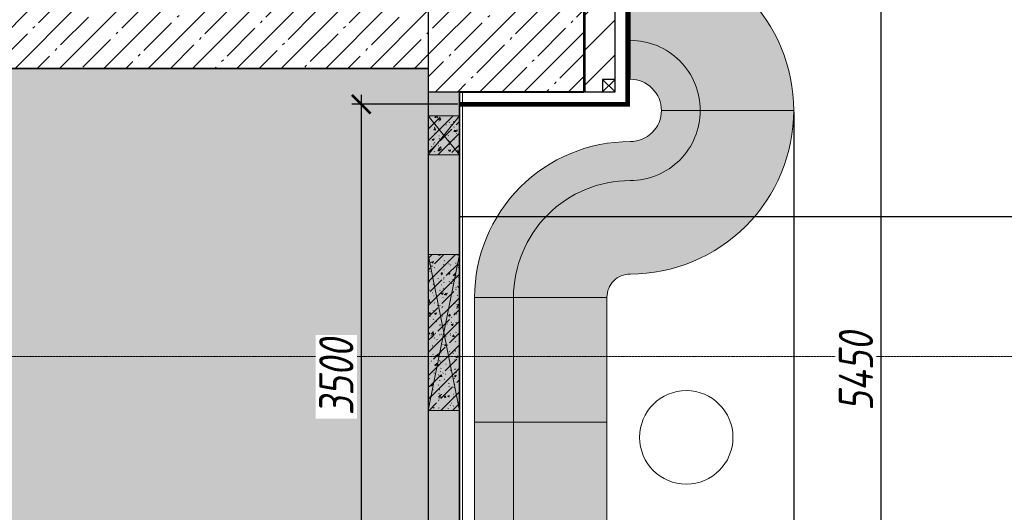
# Model space of a CAD drawing. Header units: millimetres. Extents: x 42571 to 146629, y -34435 to 73146.
# Tile 14 of 94: x 64017 to 70343, y -23413 to -20252. Entities that reach past the tile are written whole.
import ezdxf
from ezdxf import colors
from ezdxf.entities.mleader import LeaderData, LeaderLine
from ezdxf.math import Vec2, Vec3

# ---------------------------------------------------------------- set-up
doc = ezdxf.new("R2010")
doc.units = ezdxf.units.MM
doc.linetypes.add('( Hidden )', pattern=[0.375, 0.25, -0.125])
doc.linetypes.add('-D1d1-15x02', pattern=[19, 15, -2, 0, -2])
doc.layers.get('Defpoints').update_dxf_attribs({"color": 31})
for name, color, linetype, lineweight in [('_0', 7, 'Continuous', 13), ('dim_meb', 7, 'Continuous', 5), ('dim_per', 250, 'Continuous', 9), ('meb', 26, 'Continuous', 15), ('wall_new', 152, 'Continuous', 30), ('Несущие колонны', 7, 'Continuous', 5), ('Общие ребра', 7, 'Continuous', 5), ('Окна', 7, 'Continuous', 5), ('Оси', 7, 'Continuous', 5), ('Основа _2_', 7, 'Continuous', 5), ('Отделка 2 _5_', 7, 'Continuous', 5), ('Перекрытия', 7, 'Continuous', 5), ('Стены', 7, 'Continuous', 5), ('Структура _1_', 7, 'Continuous', 5), ('Элементы узлов', 7, 'Continuous', 5)]:
    doc.layers.add(name, color=color, linetype=linetype, lineweight=lineweight)
doc.styles.add('fl_iso paper', font='isocpeur.ttf', dxfattribs={"width": 0.8, "oblique": 10})
doc.dimstyles.new('In tre 1_75', dxfattribs={"dimtxt": 220, "dimasz": 120, "dimexe": 60, "dimexo": 10, "dimgap": 50, "dimtad": 1, "dimdec": 0, "dimrnd": 5, "dimzin": 0, "dimdsep": 46, "dimtxsty": 'fl_iso paper', "dimblk": 'ARCHTICK', "dimcen": 0, "dimdle": 60, "dimadec": 0, "dimazin": 0, "dimtfac": 1, "dimtdec": 0, "dimtofl": 0, "dimtmove": 1, "dimatfit": 1, "dimfxl": 1, "dimtfill": 1, "dimtolj": 1, "dimtzin": 0, "dimarcsym": 1})
pattern_1 = [(45, (-51337.11, -26686.75), (-75.43415, 75.43415), [106.68, -17.78, 3.556, -17.78]), (45, (-51337.11, -26611.36), (-75.43415, 75.43415), []), (50, (-51337.11, -26686.75), (127.52922, -11.15758), [13.335, -146.685]), (355, (-51337.11, -26686.75), (-24.66966, 133.74002), [10.668, -117.348]), (100.451, (-51326.49, -26687.68), (102.85973, 122.58178), [11.333, -124.663]), (46.184, (-51337.11, -26651.19), (189.75516, -29.43036), [20.002, -220.027]), (96.636, (-51321.3, -26653.64), (166.1822, 173.1996), [17, -186.995]), (351.184, (-51337.11, -26651.19), (166.18393, 173.19757), [16.002, -176.022]), (21, (-51319.33, -26660.08), (106.13027, -71.58603), [13.335, -146.685]), (326, (-51319.33, -26660.08), (43.26188, 128.93175), [10.668, -117.348]), (71.451, (-51310.49, -26666.04), (149.39198, 57.34505), [11.333, -124.663]), (37.5, (-51337.114, -26686.746), (2.162228, 59.188357), [3.353, -112.573, 3.353, -115.773, -117.793]), (37.5, (-51337.114, -26686.746), (2.162228, 59.188357), [-235.052, 3.353, -114.44]), (7.5, (-51337.114, -26686.746), (46.773857, 70.126152), [3.353, -64.567, 3.353, -109.906, -44.894]), (7.5, (-51337.114, -26686.746), (46.773857, 70.126152), [-181.178, 3.353, -41.542]), (327.5, (-51376.763, -26686.746), (94.91367, -4.010093), [3.353, -41.097, 3.353, -135.331, -184.023]), (327.5, (-51376.763, -26686.746), (94.91367, -4.010093), [-183.134, 3.353, -180.67]), (317.5, (-51394.54, -26686.75), (103.69057, 17.79882), [3.353, -54.432, 3.353, -88.748, -130.683]), (317.5, (-51394.54, -26686.75), (103.69057, 17.79882), [-149.885, 3.353, -127.33])]
pattern_2 = [(45, (-51337.11, -26686.75), (-142.5612, 142.5612), []), (45, (-51194.55, -26686.75), (-142.5612, 142.5612), [252.016, -50.403, 16.764, -33.639])]

# ---------------------------------------------------------------- blocks, each defined once
blk = doc.blocks.new('A_MEQ_OpeningWall-Rectangular - ОВ-16000553-50_AS_Plan_L01_Маркировочный - зависимый 4')
at = {"layer": 'Элементы узлов', "true_color": 0x808080, "transparency": 33554585}
blk.add_hatch(color=8, dxfattribs=at).paths.add_polyline_path([(-375, -100), (625, -100), (625, 100), (-375, 100)])
at = {"layer": 'Окна'}
for p, q in [((-375, 100), (-375, -100)), ((625, 100), (625, -100))]:
    blk.add_line(p, q, dxfattribs=at)
at = {"layer": 'Элементы узлов'}
for p, q in [((625, 100), (-375, -100)), ((-375, 100), (625, -100)), ((625, 100), (-375, 100)), ((-375, 100), (-375, -100)), ((625, -100), (625, 100)), ((-375, -100), (625, -100))]:
    blk.add_line(p, q, dxfattribs=at)
blk = doc.blocks.new('A_MEQ_OpeningWall-Rectangular - ВК-10969296-50_AS_Plan_L01_Маркировочный - зависимый 4')
at = {"layer": 'Элементы узлов', "true_color": 0x808080, "transparency": 33554585}
blk.add_hatch(color=8, dxfattribs=at).paths.add_polyline_path([(0, -100), (250, -100), (250, 100), (0, 100)])
at = {"layer": 'Окна'}
for p, q in [((0, 100), (0, -100)), ((250, 100), (250, -100))]:
    blk.add_line(p, q, dxfattribs=at)
at = {"layer": 'Элементы узлов'}
for p, q in [((250, 100), (0, -100)), ((0, 100), (250, -100)), ((250, 100), (0, 100)), ((0, 100), (0, -100)), ((250, -100), (250, 100)), ((0, -100), (250, -100))]:
    blk.add_line(p, q, dxfattribs=at)
blk = doc.blocks.new('A$Cdea34fad')
at = {"layer": 'Несущие колонны'}
h = blk.add_hatch(dxfattribs=at)
h.set_pattern_fill('FP_7', color=256, style=0, pattern_type=2)
h.set_pattern_definition(pattern_2)
h.paths.add_polyline_path([(24652.9, 14741.6), (25071.6, 14741.6), (25071.6, 15941.6), (24071.6, 15941.6), (24071.6, 14741.6), (24426.6, 14741.6)])
at = {"layer": 'Стены'}
h = blk.add_hatch(dxfattribs=at)
h.set_pattern_fill('FP_7', color=256, style=0, pattern_type=2)
h.set_pattern_definition(pattern_2)
h.paths.add_polyline_path([(24071.6, 14891.6), (24071.6, 15291.6), (18521.6, 15291.6), (18521.6, 14891.6), (22585.3, 14891.6)])
h.paths.add_polyline_path([(18221.6, 14891.6), (18221.6, 15291.6), (15421.6, 15291.6), (15421.6, 14891.6)])
h = blk.add_hatch(dxfattribs=at)
h.set_pattern_fill('FP_6', color=256, style=0, pattern_type=2)
h.set_pattern_definition(pattern_1)
h.paths.add_polyline_path([(24271.6, 6191.6), (24271.6, 12696.6), (24071.6, 12696.6), (24071.6, 6191.6)])
h.paths.add_polyline_path([(24271.6, 13696.6), (24271.6, 14336.6), (24071.6, 14336.6), (24071.6, 13696.6), (24096.6, 13696.6)])
h.paths.add_polyline_path([(24271.6, 14586.6), (24271.6, 14741.6), (24071.6, 14741.6), (24071.6, 14586.6), (24075.3, 14586.6)])
h = blk.add_hatch(dxfattribs=at)
h.set_pattern_fill('FP_6', color=256, style=0, pattern_type=2)
h.set_pattern_definition(pattern_1)
h.paths.add_polyline_path([(24271.6, 12696.6), (24271.6, 13696.6), (24071.6, 13696.6), (24071.6, 12696.6), (24120.6, 12696.6)])
h.paths.add_polyline_path([(24071.6, 14336.6), (24271.6, 14336.6), (24271.6, 14586.6), (24071.6, 14586.6), (24071.6, 14391)])
at = {"layer": 'Несущие колонны'}
for p, q in [((25071.6, 14741.6), (25071.6, 15941.6)), ((24426.6, 14741.6), (25071.6, 14741.6))]:
    blk.add_line(p, q, dxfattribs=at)
at = {"layer": 'Несущие колонны', "lineweight": 25}
for p, q in [((24071.6, 15291.6), (24071.6, 14741.6)), ((24071.6, 14741.6), (24426.6, 14741.6))]:
    blk.add_line(p, q, dxfattribs=at)
at = {"layer": 'Общие ребра'}
for p, q in [((25071.6, 15941.6), (25071.6, 14741.6)), ((25071.6, 14741.6), (24426.6, 14741.6))]:
    blk.add_line(p, q, dxfattribs=at)
at = {"layer": 'Оси', "linetype": '-D1d1-15x02'}
blk.add_line((800, 13041.6), (35493.8, 13041.6), dxfattribs=at)
at = {"layer": 'Основа _2_', "lineweight": 9}
for p, q in [((24071.6, 14741.6), (24071.6, 6192.4)), ((24271.6, 14741.6), (24071.6, 14741.6)), ((24271.6, 14736.2), (24271.6, 14741.6)), ((24271.6, 6394), (24271.6, 14736.2)), ((24271.6, 14736.2), (24271.6, 6394))]:
    blk.add_line(p, q, dxfattribs=at)
at = {"layer": 'Отделка 2 _5_'}
for p, q in [((25076.6, 14741.6), (25076.6, 15941.6)), ((24421.6, 14741.2), (24271.6, 14741.2)), ((24271.6, 14741.2), (24271.6, 14736.2)), ((24421.6, 14741.6), (24421.6, 14736.2)), ((24426.6, 14741.6), (24421.6, 14741.6)), ((24421.6, 14736.2), (24421.6, 14741.2)), ((24426.6, 14736.2), (24426.6, 14741.6)), ((24426.6, 14741.6), (24426.6, 14736.6)), ((25071.6, 14741.6), (25076.6, 14741.6)), ((25071.6, 14736.6), (25071.6, 14741.6)), ((24271.6, 14736.2), (24421.6, 14736.2)), ((24291.6, 14736.2), (24271.6, 14736.2)), ((24291.6, 6394), (24291.6, 14736.2)), ((24421.6, 14736.2), (24426.6, 14736.2)), ((24426.6, 14736.6), (25071.6, 14736.6))]:
    blk.add_line(p, q, dxfattribs=at)
at = {"layer": 'Перекрытия'}
for p, q in [((24071.6, 15941.6), (24071.6, 14892.1)), ((25071.6, 14741.6), (25071.6, 15941.6)), ((25071.6, 15941.6), (25071.6, 14741.6)), ((24071.6, 14892.1), (24071.6, 15862.8)), ((13041.6, 14891.6), (24071.6, 14891.6)), ((24071.6, 14891.6), (13041.6, 14891.6)), ((14991.6, 14891.6), (24071.6, 14891.6)), ((24071.6, 14891.6), (14991.6, 14891.6)), ((24071.6, 14891.6), (24071.6, 14741.6)), ((24071.6, 6391.6), (24071.6, 14891.6)), ((24071.6, 14741.6), (24071.6, 6391.6)), ((24271.6, 6192.4), (24271.6, 14741.6)), ((24271.6, 14741.6), (25071.6, 14741.6)), ((24271.6, 14741.6), (24271.6, 6191.6)), ((25071.6, 14741.6), (24271.6, 14741.6))]:
    blk.add_line(p, q, dxfattribs=at)
at = {"layer": 'Структура _1_', "lineweight": 25}
for p, q in [((24071.6, 15291.6), (24071.6, 14891.6)), ((24071.6, 14891.6), (18521.6, 14891.6))]:
    blk.add_line(p, q, dxfattribs=at)
at = {"layer": 'Окна', "color": 8, "true_color": 0x7f7f7f, "rotation": 89.9999999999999}
for name, p in [('A_MEQ_OpeningWall-Rectangular - ВК-10969296-50_AS_Plan_L01_Маркировочный - зависимый 4', (24171.6, 14336.6)), ('A_MEQ_OpeningWall-Rectangular - ОВ-16000553-50_AS_Plan_L01_Маркировочный - зависимый 4', (24171.6, 13071.6))]:
    blk.add_blockref(name, p, dxfattribs=at)
blk = doc.blocks.new('_ArchTick')
at = {"color": 0, "linetype": 'ByBlock', "lineweight": 9, "const_width": 0.15}
blk.add_lwpolyline([(-0.5, -0.5), (0.5, 0.5)], dxfattribs=at)
blk = doc.blocks.new('*D2086')
at = {"layer": 'Defpoints', "color": 0, "transparency": 16777216}
for p in [(67939.5, -19784), (67739.5, -25234), (69549.3, -25234)]:
    blk.add_point(p, dxfattribs=at)
at = {"layer": 'dim_meb', "color": 0, "lineweight": -2, "transparency": 16777216}
for p, q in [((69549.3, -19724), (69549.3, -25294)), ((67949.5, -19784), (69609.3, -19784)), ((67749.5, -25234), (69609.3, -25234))]:
    blk.add_line(p, q, dxfattribs=at)
at = {"layer": 'dim_meb', "color": 0, "lineweight": -2, "transparency": 16777216, "xscale": 120, "yscale": 120, "zscale": 120}
for p, rotation in [((69549.3, -19784), 90), ((69549.3, -25234), 270)]:
    blk.add_blockref('_ArchTick', p, dxfattribs=dict(at, rotation=rotation))
at = {"layer": 'dim_meb', "color": 0, "transparency": 16777216, "insert": (69389.3, -22509), "char_height": 220, "attachment_point": 5, "rotation": 90, "style": 'fl_iso paper', "bg_fill": 3, "box_fill_scale": 1.1, "bg_fill_color": 256, "bg_fill_true_color": 13158600, "bg_fill_transparency": 0}
blk.add_mtext('\\A1;5450', dxfattribs=at)
blk = doc.blocks.new('*D2087')
at = {"layer": 'Defpoints', "color": 0, "transparency": 16777216}
for p in [(68989.5, -20834), (66939.5, -25184), (68989.5, -26343.9)]:
    blk.add_point(p, dxfattribs=at)
at = {"layer": 'dim_meb', "color": 0, "lineweight": -2, "transparency": 16777216}
for p, q in [((68989.5, -20844), (68989.5, -26403.9)), ((66939.5, -25194), (66939.5, -26403.9)), ((66879.5, -26343.9), (69049.5, -26343.9))]:
    blk.add_line(p, q, dxfattribs=at)
at = {"layer": 'dim_meb', "color": 0, "lineweight": -2, "transparency": 16777216, "xscale": 120, "yscale": 120, "zscale": 120, "rotation": 180}
blk.add_blockref('_ArchTick', (66939.5, -26343.9), dxfattribs=at)
at = {"layer": 'dim_meb', "color": 0, "lineweight": -2, "transparency": 16777216, "xscale": 120, "yscale": 120, "zscale": 120}
blk.add_blockref('_ArchTick', (68989.5, -26343.9), dxfattribs=at)
at = {"layer": 'dim_meb', "color": 0, "transparency": 16777216, "insert": (67964.5, -26183.9), "char_height": 220, "attachment_point": 5, "style": 'fl_iso paper', "bg_fill": 3, "box_fill_scale": 1.1, "bg_fill_color": 256, "bg_fill_true_color": 13158600, "bg_fill_transparency": 0}
blk.add_mtext('\\A1;2050', dxfattribs=at)
blk = doc.blocks.new('*D2090')
at = {"layer": 'Defpoints', "color": 0, "transparency": 16777216}
for p in [(66842.1, -20794.4), (66211.4, -24294.4), (66862.1, -24294.4)]:
    blk.add_point(p, dxfattribs=at)
at = {"layer": 'dim_meb', "color": 0, "lineweight": -2, "transparency": 16777216}
for p, q in [((66211.4, -20734.4), (66211.4, -24354.4)), ((66832.1, -20794.4), (66151.4, -20794.4)), ((66852.1, -24294.4), (66151.4, -24294.4))]:
    blk.add_line(p, q, dxfattribs=at)
at = {"layer": 'dim_meb', "color": 0, "lineweight": -2, "transparency": 16777216, "xscale": 120, "yscale": 120, "zscale": 120}
for p, rotation in [((66211.4, -20794.4), 90), ((66211.4, -24294.4), 270)]:
    blk.add_blockref('_ArchTick', p, dxfattribs=dict(at, rotation=rotation))
at = {"layer": 'dim_meb', "color": 0, "transparency": 16777216, "insert": (66051.4, -22544.4), "char_height": 220, "attachment_point": 5, "rotation": 90, "style": 'fl_iso paper', "bg_fill": 3, "box_fill_scale": 1.1, "bg_fill_color": 256, "bg_fill_true_color": 13158600, "bg_fill_transparency": 0}
blk.add_mtext('\\A1;3500', dxfattribs=at)

msp = doc.modelspace()

# ---------------------------------------------------------------- hatches: boundary and pattern name
at = {"layer": '_0', "transparency": 33554534}
h = msp.add_hatch(color=252, dxfattribs=at)
h.dxf.hatch_style = 1
h.paths.add_polyline_path([(45286.6, -12593.2), (45286.6, -12514.4), (49592.1, -12514.1), (49592.1, -14054.4), (53742.1, -14054.4), (53742.1, -14304.4), (55687.1, -14304.4), (55692.1, -13964.4), (60787.1, -13964.4), (60787.1, -20564.4), (66642.1, -20563.9), (66642.1, -29064.4), (65797.5, -29063.6), (65797.5, -29514.7), (65224.4, -29064.4), (55308.1, -21272), (55022.5, -21493.7), (55317.3, -20835.1), (55032.3, -21056.3), (44542.3, -12814.1), (44974.8, -12814.1)])
at = {"layer": 'dim_meb', "linetype": 'ByBlock', "true_color": 0xc0ada0, "transparency": 33554534}
h = msp.add_hatch(color=253, dxfattribs=at)
h.dxf.hatch_style = 2
h.paths.add_polyline_path([(66939.5, -24434), (66939.5, -25184, 0.414214), (66989.5, -25234), (67139.5, -25234, 0.414214), (67189.5, -25184), (67189.5, -24434)])
h.paths.add_polyline_path([(67189.5, -24434), (67189.5, -25184, -0.414214), (67139.5, -25234), (67739.5, -25234, 0.414214), (67789.5, -25184), (67789.5, -24434)])
h.paths.add_polyline_path([(66939.5, -23634), (66939.5, -24434), (67189.5, -24434), (67189.5, -23634)])
h.paths.add_polyline_path([(67189.5, -23634), (67189.5, -24434), (67789.5, -24434), (67789.5, -23634)])
h.paths.add_polyline_path([(66939.5, -22834), (66939.5, -23634), (67189.5, -23634), (67189.5, -22834)])
h.paths.add_polyline_path([(67189.5, -22834), (67189.5, -23634), (67789.5, -23634), (67789.5, -22834)])
h.paths.add_polyline_path([(66939.5, -22034), (66939.5, -22834), (67189.5, -22834), (67189.5, -22034)])
h.paths.add_polyline_path([(67189.5, -22034), (67189.5, -22834), (67789.5, -22834), (67789.5, -22034)])
h.paths.add_polyline_path([(66939.5, -22034), (67189.5, -22034, -0.414214), (67939.5, -21284, 0.414214), (68389.5, -20834), (68139.5, -20834, -0.414214), (67939.5, -21034, 0.414214)])
h.paths.add_polyline_path([(67189.5, -22034), (67789.5, -22034, -0.414214), (67939.5, -21884, 0.414214), (68989.5, -20834), (68389.5, -20834, -0.414214), (67939.5, -21284, 0.414214)])
h.paths.add_polyline_path([(67939.5, -20384), (67939.5, -20634, -0.414214), (68139.5, -20834), (68389.5, -20834, 0.414214)], flags=17)
h.paths.add_polyline_path([(67939.5, -19784), (67939.5, -20384, -0.414214), (68389.5, -20834), (68989.5, -20834, 0.414214)])
h.paths.add_polyline_path([(67606.9, -21614.7), (67411.1, -21401.1), (67226.7, -21518.6), (67422.5, -21732.3)], flags=24)
h.paths.add_polyline_path([(68380.8, -21053.8), (68184.6, -21053.8), (68146.6, -21269.1), (68342.8, -21269.1)], flags=24)
h.paths.add_polyline_path([(68553.3, -21506.8), (68367.1, -21284.7), (68177.7, -21394), (68363.9, -21616.1)], flags=24)
h.paths.add_polyline_path([(68805.8, -21053.8), (68609.6, -21053.8), (68571.6, -21269.1), (68767.8, -21269.1)], flags=24)
h.paths.add_polyline_path([(68343.7, -20411.1), (68529.9, -20189), (68389.3, -20021.6), (68203.1, -20243.7)], flags=24)
at = {"layer": 'wall_new', "linetype": 'ByBlock', "lineweight": 5}
h = msp.add_hatch(dxfattribs=at)
h.set_pattern_fill('ANSI31', color=256, scale=50)
h.set_pattern_definition([(45, (77786.26, 76575.22), (-112.2532, 112.2532), [])])
h.paths.add_polyline_path([(67762.1, -19594.4), (67842.1, -19594.4), (67842.1, -19514.4), (67762.1, -19514.4)], flags=16)
h.paths.add_polyline_path([(67762.1, -20714.4), (67842.1, -20714.4), (67842.1, -20634.4), (67762.1, -20634.4)], flags=17)
h.paths.add_polyline_path([(67647.1, -20714.4), (67842.1, -20714.4), (67842.1, -19514.4), (67647.1, -19514.4)])

# ---------------------------------------------------------------- linework, layer by layer
at = {"layer": 'Defpoints', "linetype": 'ByBlock'}
msp.add_lwpolyline([(45286.6, -12593.2), (45286.6, -12514.4), (49592.1, -12514.1), (49592.1, -14054.4), (53742.1, -14054.4), (53742.1, -14304.4), (55687.1, -14304.4), (55692.1, -13964.4), (60787.1, -13964.4), (60787.1, -20564.4), (66642.1, -20563.9), (66642.1, -29064.4), (65797.5, -29063.6), (65797.5, -29514.7), (65224.4, -29064.4), (55308.1, -21272), (55022.5, -21493.7), (55317.3, -20835.1), (55032.3, -21056.3), (44542.3, -12814.1), (44974.8, -12814.1)], close=True, dxfattribs=at)
for points in [[(66842.1, -29263.6), (66842.1, -20714.4), (67642.1, -20714.4), (67642.1, -19514.4), (66642.1, -19514.4), (66642.1, -20164.4), (65042.1, -20164.4), (65042.1, -18764.4), (64692.1, -18764.4), (64692.1, -17314.4), (64242.1, -17314.4), (64242.1, -15514.4), (61092.1, -15514.4)], [(75142.1, -23414.4), (75142.1, -21214.4), (72192.1, -21214.4), (72192.1, -21514.4), (71292.1, -21514.4), (71292.1, -20514.4), (71992.1, -20514.4), (71992.1, -16014.4), (66992.1, -16014.4), (66992.1, -16514.4), (68222.1, -16514.4), (68222.1, -19514.4), (67642.1, -19514.4), (67642.1, -19514.4), (67642.1, -20714.4), (66842.1, -20714.4), (66842.1, -29263.6)]]:
    msp.add_lwpolyline(points, dxfattribs=at)
at = {"layer": 'meb', "linetype": 'ByBlock'}
for points in [[(68989.5, -20834), (68989.5, -20834, 0.414214), (67939.5, -19784)], [(68389.5, -20834), (68389.5, -20834, 0.414214), (67939.5, -20384)], [(68139.5, -20834), (68139.5, -20834, 0.414214), (67939.5, -20634)], [(68139.5, -20834), (68139.5, -20834, -0.414214), (67939.5, -21034, 0.414214), (66939.5, -22034, 0.414214)], [(68389.5, -20834), (68389.5, -20834, -0.414214), (67939.5, -21284, 0.414214), (67189.5, -22034, 0.414214)], [(68989.5, -20834), (68989.5, -20834, -0.414214), (67939.5, -21884, 0.414214), (67789.5, -22034, -0.180946)]]:
    msp.add_lwpolyline(points, format="xyb", dxfattribs=at)
for points in [[(67939.5, -20634), (67939.5, -19784)], [(67789.5, -22034), (66939.5, -22034)], [(67189.5, -22834), (67189.5, -22034)], [(67789.5, -22834), (66939.5, -22834)], [(67189.5, -23634), (67189.5, -22834)]]:
    msp.add_lwpolyline(points, dxfattribs=at)
for points in [[(68989.5, -20834), (68989.5, -20834), (68139.5, -20834), (68139.5, -20834)], [(67789.5, -22034), (67789.5, -22834), (66939.5, -22834), (66939.5, -22034)], [(67789.5, -22834), (67789.5, -23634), (66939.5, -23634), (66939.5, -22834)]]:
    msp.add_lwpolyline(points, close=True, dxfattribs=at)
msp.add_circle((68299.4, -22932.7), 300, dxfattribs=at)
at = {"layer": 'wall_new', "color": 150, "lineweight": 25, "true_color": 0x007dfa, "const_width": 30}
msp.add_lwpolyline([(66842.1, -20794.4), (67922.1, -20794.4), (67922.1, -19434.4), (66637.1, -19434.4), (66637.1, -19514.4)], dxfattribs=at)
at = {"layer": 'wall_new', "linetype": 'ByBlock'}
for points in [[(67647.1, -20714.4), (67842.1, -20714.4), (67842.1, -19514.4), (67647.1, -19514.4)], [(67762.1, -20714.4), (67842.1, -20714.4), (67842.1, -20634.4), (67762.1, -20634.4)]]:
    msp.add_lwpolyline(points, close=True, dxfattribs=at)
for points in [[(67762.1, -20634.4), (67842.1, -20714.4)], [(67842.1, -20634.4), (67762.1, -20714.4)]]:
    msp.add_lwpolyline(points, dxfattribs=at)
at = {"layer": 'wall_new', "linetype": '( Hidden )', "ltscale": 10}
msp.add_lwpolyline([(66842.1, -21514.4), (75142.1, -21514.4)], dxfattribs=at)

# ---------------------------------------------------------------- block references
at = {"layer": 'Стены', "linetype": 'ByBlock'}
msp.add_blockref('A$Cdea34fad', (42570.5, -35456), dxfattribs=at)

# ---------------------------------------------------------------- next in the draw order: dimensions: what is measured, and where the dimension line sits
at = {"layer": 'dim_meb'}
dim = msp.add_linear_dim(base=(69549.3, -25234), p1=(67939.5, -19784), p2=(67739.5, -25234), angle=90, dimstyle='In tre 1_75', dxfattribs=at)
dim.commit()
dim.dimension.update_dxf_attribs({"geometry": '*D2086', "text_midpoint": (69389.3, -22509)})

# ---------------------------------------------------------------- next in the draw order: dimensions: what is measured, and where the dimension line sits
dim = msp.add_linear_dim(base=(68989.5, -26343.9), p1=(66939.5, -25184), p2=(68989.5, -20834), dimstyle='In tre 1_75', dxfattribs=at)
dim.commit()
dim.dimension.update_dxf_attribs({"geometry": '*D2087', "text_midpoint": (67964.5, -26183.9)})

# ---------------------------------------------------------------- next in the draw order: dimensions: what is measured, and where the dimension line sits
dim = msp.add_linear_dim(base=(66211.4, -24294.4), p1=(66842.1, -20794.4), p2=(66862.1, -24294.4), angle=90, dimstyle='In tre 1_75', dxfattribs=at)
dim.commit()
dim.dimension.update_dxf_attribs({"geometry": '*D2090', "text_midpoint": (66051.4, -22544.4)})

# ---------------------------------------------------------------- next in the draw order: leaders
at = {"layer": 'dim_per', "linetype": 'ByBlock'}
ml = msp.add_multileader_mtext('Standard', dxfattribs=at)
ml.set_content('Логотип комплекса', color=256, style='fl_iso paper')
ml.set_leader_properties()
ml.build(insert=Vec2(0, 0))
ml.multileader.update_dxf_attribs({"text_left_attachment_type": 6, "text_right_attachment_type": 6, "dogleg_length": 252.8})
ctx = ml.context
ctx.base_point, ctx.char_height, ctx.plane_origin = Vec3(68555.2, -18975.5), 250, Vec3(74927.1, -22042.5)
ctx.left_attachment, ctx.right_attachment, ctx.text_align_type = 6, 6, 2
notes = []
notes.append((ctx, [(0, (1, 1, 0), (71256, -18975.5), (-1, 0), 252.8, [(0, [(71732.1, -21534.4)], 0, [])])]))
ctx.mtext.insert, ctx.mtext.width, ctx.mtext.alignment, ctx.mtext.flow_direction = Vec3(71001.3, -18675.5), 2485.622, 3, 5
ctx.mtext.has_bg_fill, ctx.mtext.bg_color, ctx.mtext.bg_scale_factor, ctx.mtext.bg_transparency, ctx.mtext.use_window_bg_color = 1, -1027028792, 1.5, 0, 1
for ctx, leaders in notes:
    for number, flags, end, landing, length, lines in leaders:
        leader = LeaderData()
        leader.index, (leader.has_last_leader_line, leader.has_dogleg_vector, leader.attachment_direction) = number, flags
        leader.last_leader_point, leader.dogleg_vector, leader.dogleg_length = Vec3(end), Vec3(landing), length
        for number, points, colour, breaks in lines:
            line = LeaderLine()
            line.index, line.vertices, line.color, line.breaks = number, Vec3.list(points), colors.encode_raw_color(colour), breaks
            leader.lines.append(line)
        ctx.leaders.append(leader)

doc.saveas('drawing.dxf')
